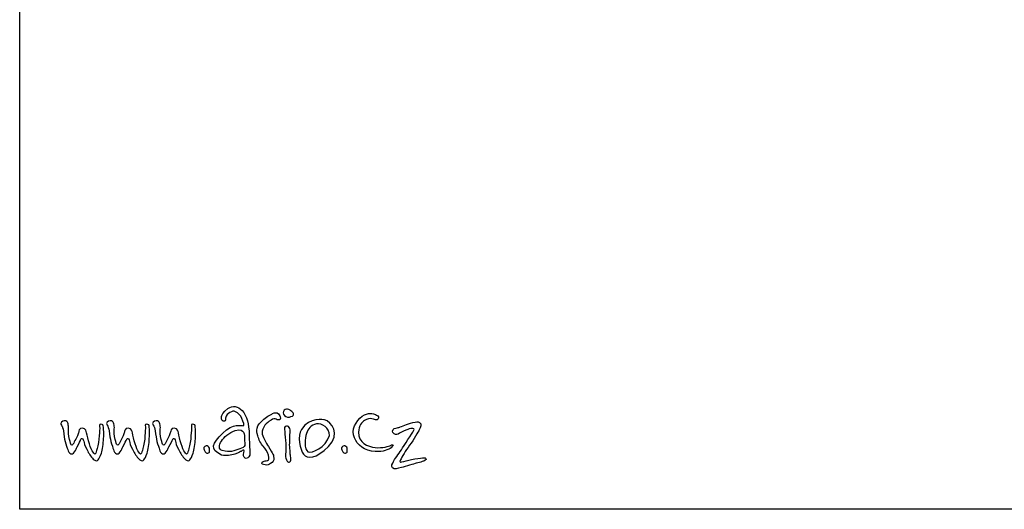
# Model space of a CAD drawing. Header units: millimetres. Extents: x -141570 to 63736, y -255381 to -136000.
# Tile 3 of 35: x -110137 to -106350, y -252114 to -250232. Entities that reach past the tile are written whole.
import ezdxf
from ezdxf.enums import TextEntityAlignment as Align

# ---------------------------------------------------------------- set-up
doc = ezdxf.new("R2010")
doc.units = ezdxf.units.MM
doc.layers.add('AS-Ramecek', color=9, linetype='Continuous')
doc.layers.add('Vrstva 1', color=7, linetype='Continuous')
doc.layers.add('SRAFY', color=9, linetype='Continuous', lineweight=0)
doc.styles.add('ARIAL', font='arial.ttf', dxfattribs={"width": 0.8})
doc.styles.add('Castelar', font='CASTELAR.TTF')

# ---------------------------------------------------------------- blocks, each defined once
blk = doc.blocks.new('Razitko')
at = {"layer": 'AS-Ramecek'}
blk.add_lwpolyline([(0, 0), (0, 5940), (4200, 5940), (4200, 0)], close=True, dxfattribs=at)
at = {"layer": 'Vrstva 1', "color": 156}
for points, knots in [([(454.1, 118.8), (454.1, 118.8), (458.5, 121.9), (459.9, 120.9), (459.9, 120.9), (461.2, 119.8), (458, 113), (459.1, 109.5), (459.1, 109.5), (460.1, 106.1), (463.8, 102.4), (467.8, 105.5), (467.8, 105.5), (471.7, 108.7), (473.1, 110.4), (472, 122.5), (472, 122.5), (470.9, 134.5), (470.7, 153.1), (470.4, 160.8), (470.4, 160.8), (470.2, 168.5), (466.2, 193.5), (456.7, 202.3), (456.7, 202.3), (447.2, 211.1), (437.5, 213.7), (426.9, 206.5), (426.9, 206.5), (416.3, 199.4), (414.5, 192.5), (414.2, 189.9), (414.2, 189.9), (414, 187.2), (412.7, 181.2), (417.7, 180.6), (417.7, 180.6), (422.7, 180.1), (421.5, 181), (422.4, 187), (422.4, 187), (423.4, 192.9), (426.9, 196.2), (431.4, 198.4), (431.4, 198.4), (435.9, 200.5), (438.5, 203.1), (443, 199.9), (443, 199.9), (447.5, 196.8), (453.3, 193.6), (455.6, 186.2), (455.6, 186.2), (458, 178.8), (462.5, 171.6), (458.6, 171.4), (458.6, 171.4), (454.6, 171.1), (438.6, 177.7), (416.6, 156), (416.6, 156), (394.7, 134.4), (388.8, 123.1), (414.2, 111.1), (414.2, 111.1), (424, 109), (433.2, 110.6), (441.4, 112.9), (441.4, 112.9), (449, 115.5), (454.1, 118.8), (454.1, 118.8)], [0, 0, 0, 0, 0.055556, 0.055556, 0.055556, 0.055556, 0.111111, 0.111111, 0.111111, 0.111111, 0.166667, 0.166667, 0.166667, 0.166667, 0.222222, 0.222222, 0.222222, 0.222222, 0.277778, 0.277778, 0.277778, 0.277778, 0.333333, 0.333333, 0.333333, 0.333333, 0.388889, 0.388889, 0.388889, 0.388889, 0.444444, 0.444444, 0.444444, 0.444444, 0.5, 0.5, 0.5, 0.5, 0.555556, 0.555556, 0.555556, 0.555556, 0.611111, 0.611111, 0.611111, 0.611111, 0.666667, 0.666667, 0.666667, 0.666667, 0.722222, 0.722222, 0.722222, 0.722222, 0.777778, 0.777778, 0.777778, 0.777778, 0.833333, 0.833333, 0.833333, 0.833333, 0.888889, 0.888889, 0.888889, 0.888889, 0.944444, 0.944444, 0.944444, 0.944444, 1, 1, 1, 1]), ([(559.9, 191.2), (559.9, 191.2), (554.4, 188.5), (549.5, 189.1), (549.5, 189.1), (544.7, 189.6), (540.4, 193.8), (540.6, 197.7), (540.6, 197.7), (540.8, 201.6), (543.7, 205.4), (547.1, 205.4), (547.1, 205.4), (550.5, 205.4), (554.1, 204), (556.5, 201.8), (556.5, 201.8), (558.9, 199.7), (561.6, 198.6), (561.5, 196.5), (561.5, 196.5), (562, 192.5), (559.9, 191.2), (559.9, 191.2)], [0, 0, 0, 0, 0.166667, 0.166667, 0.166667, 0.166667, 0.333333, 0.333333, 0.333333, 0.333333, 0.5, 0.5, 0.5, 0.5, 0.666667, 0.666667, 0.666667, 0.666667, 0.833333, 0.833333, 0.833333, 0.833333, 1, 1, 1, 1]), ([(87.7, 169.1), (86.5, 170.8), (84, 173.6), (84.4, 176.2), (84.4, 176.2), (84.9, 180.2), (90.9, 182.8), (94.7, 181.2), (94.7, 181.2), (97.6, 180), (98.5, 178.1), (99.1, 175), (99.1, 175), (99.8, 171.8), (100.7, 169), (100.1, 164.8), (100.1, 164.8), (99.6, 160.5), (99.8, 150.3), (102, 143.3), (102, 143.3), (104.3, 136.2), (104, 133), (105.9, 132.2), (105.9, 132.2), (107.8, 131.4), (107.3, 131.2), (108.8, 132.9), (108.8, 132.9), (110.4, 134.5), (111.1, 136.6), (113.4, 140.7), (113.4, 140.7), (115.8, 144.8), (118, 149), (118.7, 150.7), (118.7, 150.7), (119.3, 152.3), (120.7, 156.9), (121.1, 158.3), (121.1, 158.3), (121.6, 159.6), (121.3, 167.5), (128.9, 166.1), (128.9, 166.1), (136.5, 164.8), (136.1, 160.7), (137.3, 156.5), (137.3, 156.5), (138.6, 152.2), (140.5, 141.5), (143, 134.3), (143, 134.3), (145.6, 127.1), (147.5, 119.3), (150.4, 117), (150.4, 117), (153.3, 114.6), (153.4, 112.1), (154.9, 113.8), (154.9, 113.8), (156.3, 115.5), (157.3, 118.6), (159, 124.9), (159, 124.9), (160.7, 131.2), (162.7, 141.8), (163.1, 150.7), (163.1, 150.7), (163.6, 159.5), (164.2, 165.9), (164.2, 167.5), (164.2, 167.5), (164.2, 169), (162.5, 174.3), (166.7, 174.4), (166.7, 174.4), (170.9, 174.5), (171.5, 172.7), (172, 168.6), (172, 168.6), (172.4, 164.4), (172.5, 152.3), (172.1, 144.1), (172.1, 144.1), (171.6, 135.8), (169.6, 121.4), (167.5, 115.1), (167.5, 115.1), (165.4, 108.7), (162.6, 102.9), (160.8, 101.1), (160.8, 101.1), (159, 99.3), (157.1, 98.1), (152.7, 101.4), (152.7, 101.4), (148.4, 104.6), (142.2, 113.6), (139.7, 118.9), (139.7, 118.9), (137.1, 124.1), (132.5, 133), (132, 136.6), (132, 136.6), (131.4, 140.1), (129.8, 145.4), (127.8, 145.4), (127.8, 145.4), (125.8, 145.4), (125.4, 143.1), (124.4, 140.7), (124.4, 140.7), (123.4, 138.3), (117.4, 126.4), (116.5, 125.2), (116.5, 125.2), (115.7, 124.1), (113.4, 117.7), (110.3, 115.3), (110.3, 115.3), (107.2, 112.8), (105.8, 112.7), (102.6, 115.1), (102.6, 115.1), (99.3, 117.4), (98.9, 121.2), (97.6, 125.6), (97.6, 125.6), (96.2, 129.9), (93.2, 138.5), (92.2, 143.5), (92.2, 143.5), (91.2, 148.5), (90, 161.4), (89, 164.3), (89, 164.3), (87.9, 167.2), (87.7, 169.1), (87.7, 169.1)], [0, 0, 0, 0, 0.028571, 0.028571, 0.028571, 0.028571, 0.057143, 0.057143, 0.057143, 0.057143, 0.085714, 0.085714, 0.085714, 0.085714, 0.114286, 0.114286, 0.114286, 0.114286, 0.142857, 0.142857, 0.142857, 0.142857, 0.171429, 0.171429, 0.171429, 0.171429, 0.2, 0.2, 0.2, 0.2, 0.228571, 0.228571, 0.228571, 0.228571, 0.257143, 0.257143, 0.257143, 0.257143, 0.285714, 0.285714, 0.285714, 0.285714, 0.314286, 0.314286, 0.314286, 0.314286, 0.342857, 0.342857, 0.342857, 0.342857, 0.371429, 0.371429, 0.371429, 0.371429, 0.4, 0.4, 0.4, 0.4, 0.428571, 0.428571, 0.428571, 0.428571, 0.457143, 0.457143, 0.457143, 0.457143, 0.485714, 0.485714, 0.485714, 0.485714, 0.514286, 0.514286, 0.514286, 0.514286, 0.542857, 0.542857, 0.542857, 0.542857, 0.571429, 0.571429, 0.571429, 0.571429, 0.6, 0.6, 0.6, 0.6, 0.628571, 0.628571, 0.628571, 0.628571, 0.657143, 0.657143, 0.657143, 0.657143, 0.685714, 0.685714, 0.685714, 0.685714, 0.714286, 0.714286, 0.714286, 0.714286, 0.742857, 0.742857, 0.742857, 0.742857, 0.771429, 0.771429, 0.771429, 0.771429, 0.8, 0.8, 0.8, 0.8, 0.828571, 0.828571, 0.828571, 0.828571, 0.857143, 0.857143, 0.857143, 0.857143, 0.885714, 0.885714, 0.885714, 0.885714, 0.914286, 0.914286, 0.914286, 0.914286, 0.942857, 0.942857, 0.942857, 0.942857, 0.971429, 0.971429, 0.971429, 0.971429, 1, 1, 1, 1]), ([(181.6, 169.1), (180.3, 170.8), (177.9, 173.6), (178.2, 176.2), (178.2, 176.2), (178.7, 180.2), (184.7, 182.8), (188.5, 181.2), (188.5, 181.2), (191.4, 180), (192.3, 178.1), (193, 175), (193, 175), (193.6, 171.8), (194.5, 169), (194, 164.8), (194, 164.8), (193.4, 160.5), (193.6, 150.3), (195.9, 143.3), (195.9, 143.3), (198.1, 136.2), (197.9, 133), (199.8, 132.2), (199.8, 132.2), (201.7, 131.4), (201.1, 131.2), (202.7, 132.9), (202.7, 132.9), (204.2, 134.5), (204.9, 136.6), (207.3, 140.7), (207.3, 140.7), (209.6, 144.8), (211.8, 149), (212.5, 150.7), (212.5, 150.7), (213.2, 152.3), (214.5, 156.9), (215, 158.3), (215, 158.3), (215.4, 159.6), (215.2, 167.5), (222.8, 166.1), (222.8, 166.1), (230.4, 164.8), (229.9, 160.7), (231.2, 156.5), (231.2, 156.5), (232.4, 152.2), (234.3, 141.5), (236.9, 134.3), (236.9, 134.3), (239.4, 127.1), (241.3, 119.3), (244.2, 117), (244.2, 117), (247.1, 114.6), (247.3, 112.1), (248.7, 113.8), (248.7, 113.8), (250.2, 115.5), (251.2, 118.6), (252.8, 124.9), (252.8, 124.9), (254.5, 131.2), (256.5, 141.8), (257, 150.7), (257, 150.7), (257.4, 159.5), (258.1, 165.9), (258.1, 167.5), (258.1, 167.5), (258.1, 169), (256.3, 174.3), (260.5, 174.4), (260.5, 174.4), (264.8, 174.5), (265.4, 172.7), (265.8, 168.6), (265.8, 168.6), (266.2, 164.4), (266.4, 152.3), (265.9, 144.1), (265.9, 144.1), (265.5, 135.8), (263.5, 121.4), (261.3, 115.1), (261.3, 115.1), (259.2, 108.7), (256.4, 102.9), (254.6, 101.1), (254.6, 101.1), (252.8, 99.3), (250.9, 98.1), (246.6, 101.4), (246.6, 101.4), (242.2, 104.6), (236.1, 113.6), (233.5, 118.9), (233.5, 118.9), (230.9, 124.1), (226.4, 133), (225.8, 136.6), (225.8, 136.6), (225.2, 140.1), (223.7, 145.4), (221.7, 145.4), (221.7, 145.4), (219.7, 145.4), (219.2, 143.1), (218.2, 140.7), (218.2, 140.7), (217.2, 138.3), (211.3, 126.4), (210.4, 125.2), (210.4, 125.2), (209.5, 124.1), (207.3, 117.7), (204.1, 115.3), (204.1, 115.3), (201, 112.8), (199.7, 112.7), (196.4, 115.1), (196.4, 115.1), (193.2, 117.4), (192.7, 121.2), (191.4, 125.6), (191.4, 125.6), (190.1, 129.9), (187, 138.5), (186, 143.5), (186, 143.5), (185, 148.5), (183.8, 161.4), (182.8, 164.3), (182.8, 164.3), (181.8, 167.2), (181.6, 169.1), (181.6, 169.1)], [0, 0, 0, 0, 0.028571, 0.028571, 0.028571, 0.028571, 0.057143, 0.057143, 0.057143, 0.057143, 0.085714, 0.085714, 0.085714, 0.085714, 0.114286, 0.114286, 0.114286, 0.114286, 0.142857, 0.142857, 0.142857, 0.142857, 0.171429, 0.171429, 0.171429, 0.171429, 0.2, 0.2, 0.2, 0.2, 0.228571, 0.228571, 0.228571, 0.228571, 0.257143, 0.257143, 0.257143, 0.257143, 0.285714, 0.285714, 0.285714, 0.285714, 0.314286, 0.314286, 0.314286, 0.314286, 0.342857, 0.342857, 0.342857, 0.342857, 0.371429, 0.371429, 0.371429, 0.371429, 0.4, 0.4, 0.4, 0.4, 0.428571, 0.428571, 0.428571, 0.428571, 0.457143, 0.457143, 0.457143, 0.457143, 0.485714, 0.485714, 0.485714, 0.485714, 0.514286, 0.514286, 0.514286, 0.514286, 0.542857, 0.542857, 0.542857, 0.542857, 0.571429, 0.571429, 0.571429, 0.571429, 0.6, 0.6, 0.6, 0.6, 0.628571, 0.628571, 0.628571, 0.628571, 0.657143, 0.657143, 0.657143, 0.657143, 0.685714, 0.685714, 0.685714, 0.685714, 0.714286, 0.714286, 0.714286, 0.714286, 0.742857, 0.742857, 0.742857, 0.742857, 0.771429, 0.771429, 0.771429, 0.771429, 0.8, 0.8, 0.8, 0.8, 0.828571, 0.828571, 0.828571, 0.828571, 0.857143, 0.857143, 0.857143, 0.857143, 0.885714, 0.885714, 0.885714, 0.885714, 0.914286, 0.914286, 0.914286, 0.914286, 0.942857, 0.942857, 0.942857, 0.942857, 0.971429, 0.971429, 0.971429, 0.971429, 1, 1, 1, 1]), ([(276, 169.1), (274.7, 170.8), (272.3, 173.6), (272.6, 176.2), (272.6, 176.2), (273.1, 180.2), (279.1, 182.8), (282.9, 181.2), (282.9, 181.2), (285.8, 180), (286.7, 178.1), (287.4, 175), (287.4, 175), (288, 171.8), (288.9, 169), (288.4, 164.8), (288.4, 164.8), (287.8, 160.5), (288, 150.3), (290.3, 143.3), (290.3, 143.3), (292.5, 136.2), (292.3, 133), (294.2, 132.2), (294.2, 132.2), (296.1, 131.4), (295.5, 131.2), (297.1, 132.9), (297.1, 132.9), (298.6, 134.5), (299.3, 136.6), (301.7, 140.7), (301.7, 140.7), (304, 144.8), (306.2, 149), (306.9, 150.7), (306.9, 150.7), (307.6, 152.3), (308.9, 156.9), (309.4, 158.3), (309.4, 158.3), (309.8, 159.6), (309.6, 167.5), (317.2, 166.1), (317.2, 166.1), (324.8, 164.8), (324.3, 160.7), (325.6, 156.5), (325.6, 156.5), (326.8, 152.2), (328.7, 141.5), (331.3, 134.3), (331.3, 134.3), (333.8, 127.1), (335.7, 119.3), (338.6, 117), (338.6, 117), (341.5, 114.6), (341.6, 112.1), (343.1, 113.8), (343.1, 113.8), (344.5, 115.5), (345.6, 118.6), (347.2, 124.9), (347.2, 124.9), (348.9, 131.2), (350.9, 141.8), (351.4, 150.7), (351.4, 150.7), (351.8, 159.5), (352.5, 165.9), (352.5, 167.5), (352.5, 167.5), (352.5, 169), (350.7, 174.3), (354.9, 174.4), (354.9, 174.4), (359.2, 174.5), (359.7, 172.7), (360.2, 168.6), (360.2, 168.6), (360.6, 164.4), (360.7, 152.3), (360.3, 144.1), (360.3, 144.1), (359.9, 135.8), (357.8, 121.4), (355.7, 115.1), (355.7, 115.1), (353.6, 108.7), (350.8, 102.9), (349, 101.1), (349, 101.1), (347.2, 99.3), (345.3, 98.1), (341, 101.4), (341, 101.4), (336.6, 104.6), (330.5, 113.6), (327.9, 118.9), (327.9, 118.9), (325.3, 124.1), (320.8, 133), (320.2, 136.6), (320.2, 136.6), (319.6, 140.1), (318.1, 145.4), (316.1, 145.4), (316.1, 145.4), (314.1, 145.4), (313.6, 143.1), (312.6, 140.7), (312.6, 140.7), (311.6, 138.3), (305.7, 126.4), (304.8, 125.2), (304.8, 125.2), (303.9, 124.1), (301.7, 117.7), (298.5, 115.3), (298.5, 115.3), (295.4, 112.8), (294.1, 112.7), (290.8, 115.1), (290.8, 115.1), (287.6, 117.4), (287.1, 121.2), (285.8, 125.6), (285.8, 125.6), (284.5, 129.9), (281.4, 138.5), (280.4, 143.5), (280.4, 143.5), (279.4, 148.5), (278.2, 161.4), (277.2, 164.3), (277.2, 164.3), (276.2, 167.2), (276, 169.1), (276, 169.1)], [0, 0, 0, 0, 0.028571, 0.028571, 0.028571, 0.028571, 0.057143, 0.057143, 0.057143, 0.057143, 0.085714, 0.085714, 0.085714, 0.085714, 0.114286, 0.114286, 0.114286, 0.114286, 0.142857, 0.142857, 0.142857, 0.142857, 0.171429, 0.171429, 0.171429, 0.171429, 0.2, 0.2, 0.2, 0.2, 0.228571, 0.228571, 0.228571, 0.228571, 0.257143, 0.257143, 0.257143, 0.257143, 0.285714, 0.285714, 0.285714, 0.285714, 0.314286, 0.314286, 0.314286, 0.314286, 0.342857, 0.342857, 0.342857, 0.342857, 0.371429, 0.371429, 0.371429, 0.371429, 0.4, 0.4, 0.4, 0.4, 0.428571, 0.428571, 0.428571, 0.428571, 0.457143, 0.457143, 0.457143, 0.457143, 0.485714, 0.485714, 0.485714, 0.485714, 0.514286, 0.514286, 0.514286, 0.514286, 0.542857, 0.542857, 0.542857, 0.542857, 0.571429, 0.571429, 0.571429, 0.571429, 0.6, 0.6, 0.6, 0.6, 0.628571, 0.628571, 0.628571, 0.628571, 0.657143, 0.657143, 0.657143, 0.657143, 0.685714, 0.685714, 0.685714, 0.685714, 0.714286, 0.714286, 0.714286, 0.714286, 0.742857, 0.742857, 0.742857, 0.742857, 0.771429, 0.771429, 0.771429, 0.771429, 0.8, 0.8, 0.8, 0.8, 0.828571, 0.828571, 0.828571, 0.828571, 0.857143, 0.857143, 0.857143, 0.857143, 0.885714, 0.885714, 0.885714, 0.885714, 0.914286, 0.914286, 0.914286, 0.914286, 0.942857, 0.942857, 0.942857, 0.942857, 0.971429, 0.971429, 0.971429, 0.971429, 1, 1, 1, 1]), ([(512.1, 180.5), (512.1, 180.5), (518.4, 185.6), (521.6, 185.6), (521.6, 185.6), (524.7, 185.6), (527.6, 183.2), (529.9, 183.4), (529.9, 183.4), (532.1, 183.7), (535.3, 182.7), (535, 187.1), (535, 187.1), (534.7, 191.5), (533.5, 192.5), (530.8, 195.6), (530.8, 195.6), (528.2, 198.8), (523.2, 198.8), (518.9, 196.1), (518.9, 196.1), (514.5, 193.5), (504, 188.8), (498.9, 182.9), (498.9, 182.9), (493.8, 177.1), (487.7, 173.2), (486.9, 166.3), (486.9, 166.3), (486.2, 159.5), (485.9, 157.9), (488.2, 150.7), (488.2, 150.7), (490.4, 143.4), (494.8, 134.3), (499.4, 129.1), (499.4, 129.1), (504, 124), (508.4, 119.6), (510.1, 111), (510.1, 111), (511.8, 102.5), (512.1, 101.3), (508.4, 100), (508.4, 100), (504.7, 98.8), (502.6, 99.6), (499.6, 98.1), (499.6, 98.1), (496.7, 96.6), (494.3, 92.5), (499.9, 91.5), (499.9, 91.5), (505.5, 90.5), (508.9, 90.2), (512.1, 92.2), (512.1, 92.2), (515.2, 94.2), (520.8, 96.9), (521.1, 101.5), (521.1, 101.5), (521.3, 106.2), (520.9, 110.1), (519.4, 113), (519.4, 113), (517.9, 115.9), (514.7, 121.8), (510.4, 128.4), (510.4, 128.4), (506, 135), (497.2, 151.4), (497.2, 156.3), (497.2, 156.3), (497.2, 161.2), (499.4, 167.8), (502.8, 172.2), (502.8, 172.2), (506.2, 176.6), (512.1, 180.5), (512.1, 180.5)], [0, 0, 0, 0, 0.05, 0.05, 0.05, 0.05, 0.1, 0.1, 0.1, 0.1, 0.15, 0.15, 0.15, 0.15, 0.2, 0.2, 0.2, 0.2, 0.25, 0.25, 0.25, 0.25, 0.3, 0.3, 0.3, 0.3, 0.35, 0.35, 0.35, 0.35, 0.4, 0.4, 0.4, 0.4, 0.45, 0.45, 0.45, 0.45, 0.5, 0.5, 0.5, 0.5, 0.55, 0.55, 0.55, 0.55, 0.6, 0.6, 0.6, 0.6, 0.65, 0.65, 0.65, 0.65, 0.7, 0.7, 0.7, 0.7, 0.75, 0.75, 0.75, 0.75, 0.8, 0.8, 0.8, 0.8, 0.85, 0.85, 0.85, 0.85, 0.9, 0.9, 0.9, 0.9, 0.95, 0.95, 0.95, 0.95, 1, 1, 1, 1]), ([(625, 183.5), (639.4, 179.3), (659, 154.8), (633.6, 129), (633.6, 129), (608.1, 103.1), (589.7, 103.1), (582.3, 112.7), (582.3, 112.7), (575, 122.4), (568.9, 150.9), (578.2, 163.8), (578.2, 163.8), (593.9, 190.1), (625, 183.5), (625, 183.5)], [0, 0, 0, 0, 0.25, 0.25, 0.25, 0.25, 0.5, 0.5, 0.5, 0.5, 0.75, 0.75, 0.75, 0.75, 1, 1, 1, 1]), ([(735.6, 185.3), (737.2, 188.8), (736.4, 191.3), (732, 193.3), (732, 193.3), (727.6, 195.4), (719.8, 199.3), (707.2, 193.5), (707.2, 193.5), (694.6, 187.7), (681.1, 168), (684.9, 152.5), (684.9, 152.5), (688.8, 136.9), (700.3, 123.2), (721.5, 119.5), (721.5, 119.5), (742.7, 115.8), (753, 121.7), (757.2, 123.5), (757.2, 123.5), (761.5, 125.2), (763.1, 127), (765.3, 129.9), (765.3, 129.9), (767.6, 132.8), (763.7, 132.8), (760.7, 131.1), (760.7, 131.1), (757.8, 129.4), (744.6, 125), (729.3, 126.5), (729.3, 126.5), (714, 128), (694.4, 136.9), (695.1, 158.3), (695.1, 158.3), (695.6, 172.1), (701.3, 177.9), (707.5, 182.3), (707.5, 182.3), (713.3, 185.7), (718.6, 186.8), (722.6, 185.7), (722.6, 185.7), (726.6, 184.7), (733.8, 181.5), (735.6, 185.3)], [0, 0, 0, 0, 0.083333, 0.083333, 0.083333, 0.083333, 0.166667, 0.166667, 0.166667, 0.166667, 0.25, 0.25, 0.25, 0.25, 0.333333, 0.333333, 0.333333, 0.333333, 0.416667, 0.416667, 0.416667, 0.416667, 0.5, 0.5, 0.5, 0.5, 0.583333, 0.583333, 0.583333, 0.583333, 0.666667, 0.666667, 0.666667, 0.666667, 0.75, 0.75, 0.75, 0.75, 0.833333, 0.833333, 0.833333, 0.833333, 0.916667, 0.916667, 0.916667, 0.916667, 1, 1, 1, 1]), ([(461.2, 141), (461.2, 148.4), (461.5, 154.5), (458.8, 157.9), (458.8, 157.9), (456.2, 161.3), (454.6, 165.3), (441.9, 161.3), (441.9, 161.3), (429.3, 157.4), (419, 147.9), (413.7, 139.9), (413.7, 139.9), (408.4, 132), (407.4, 122.5), (415.6, 120.4), (415.6, 120.4), (423.7, 118.2), (429.3, 117.4), (434.8, 118.8), (434.8, 118.8), (440.4, 120.1), (446.7, 122.5), (451.7, 124.1), (451.7, 124.1), (456.7, 125.6), (460.7, 127.2), (461.5, 130.7), (461.5, 130.7), (462.2, 134.1), (461.2, 141), (461.2, 141)], [0, 0, 0, 0, 0.125, 0.125, 0.125, 0.125, 0.25, 0.25, 0.25, 0.25, 0.375, 0.375, 0.375, 0.375, 0.5, 0.5, 0.5, 0.5, 0.625, 0.625, 0.625, 0.625, 0.75, 0.75, 0.75, 0.75, 0.875, 0.875, 0.875, 0.875, 1, 1, 1, 1]), ([(555.1, 112.3), (555.1, 112.3), (556.5, 107), (556.3, 103.1), (556.3, 103.1), (556, 99.3), (555.3, 96.6), (553.1, 96.6), (553.1, 96.6), (551, 96.6), (549.3, 97.1), (547.4, 101.7), (547.4, 101.7), (545.5, 106.3), (544.5, 109.6), (545.2, 113.2), (545.2, 113.2), (545.9, 116.9), (546.4, 130.6), (545.7, 135.6), (545.7, 135.6), (545, 140.7), (544, 155.6), (544, 157), (544, 157), (544, 158.5), (540.9, 168.3), (544.5, 169.8), (544.5, 169.8), (548.1, 171.3), (551.2, 170.9), (553.1, 167.9), (553.1, 167.9), (555.1, 164.9), (555.1, 162.1), (554.6, 157), (554.6, 157), (554.1, 152), (553.6, 146.5), (553.9, 144.1), (553.9, 144.1), (554.1, 141.6), (553.6, 130.8), (553.9, 128.9), (553.9, 128.9), (554.1, 127.1), (555.1, 112.3), (555.1, 112.3)], [0, 0, 0, 0, 0.083333, 0.083333, 0.083333, 0.083333, 0.166667, 0.166667, 0.166667, 0.166667, 0.25, 0.25, 0.25, 0.25, 0.333333, 0.333333, 0.333333, 0.333333, 0.416667, 0.416667, 0.416667, 0.416667, 0.5, 0.5, 0.5, 0.5, 0.583333, 0.583333, 0.583333, 0.583333, 0.666667, 0.666667, 0.666667, 0.666667, 0.75, 0.75, 0.75, 0.75, 0.833333, 0.833333, 0.833333, 0.833333, 0.916667, 0.916667, 0.916667, 0.916667, 1, 1, 1, 1]), ([(609.1, 174.9), (619.1, 177), (636.5, 167.8), (635.3, 151.1), (635.3, 151.1), (627.9, 126.5), (599.7, 114), (591.4, 117.9), (591.4, 117.9), (583.2, 121.8), (584.4, 146.8), (588.5, 155.5), (588.5, 155.5), (591.8, 165.3), (596.7, 172.3), (609.1, 174.9)], [0, 0, 0, 0, 0.25, 0.25, 0.25, 0.25, 0.5, 0.5, 0.5, 0.5, 0.75, 0.75, 0.75, 0.75, 1, 1, 1, 1]), ([(779.6, 168.3), (777.6, 167.8), (775.6, 166.9), (771.5, 166.5), (771.5, 166.5), (767.3, 166.1), (762.8, 161.4), (765.5, 157.1), (765.5, 157.1), (768.2, 152.8), (773.8, 152.2), (776.3, 154.2), (776.3, 154.2), (778.9, 156.2), (786.1, 159.6), (791.9, 162), (791.9, 162), (797.7, 164.3), (801.6, 166), (804.4, 165.6), (804.4, 165.6), (807.1, 165.2), (810.7, 166), (807.8, 161.1), (807.8, 161.1), (804.9, 156.2), (788.5, 130.5), (783, 121.9), (783, 121.9), (777.6, 113.2), (768, 101.3), (766.6, 97.8), (766.6, 97.8), (765.1, 94.4), (760.6, 88.3), (764.8, 84.8), (764.8, 84.8), (768.9, 81.4), (774.4, 83.6), (783.2, 85.5), (783.2, 85.5), (792.1, 87.5), (808.7, 93.3), (813.2, 94.4), (813.2, 94.4), (817.7, 95.5), (822.6, 96.6), (825.9, 97.8), (825.9, 97.8), (829.1, 99.1), (835.8, 101.5), (833.4, 104), (833.4, 104), (831.1, 106.5), (828.6, 105.2), (822.4, 104.9), (822.4, 104.9), (816.3, 104.5), (804.2, 102.7), (798, 100.9), (798, 100.9), (791.9, 99.1), (782.1, 96.9), (782.1, 96.9), (782.1, 96.9), (782.1, 96.9), (777.6, 95.7), (781, 101.3), (781, 101.3), (784.5, 106.9), (791.3, 119.7), (799.8, 131.3), (799.8, 131.3), (808.3, 142.8), (817.5, 159.3), (819.5, 163.1), (819.5, 163.1), (821.5, 166.9), (825.5, 175.7), (820.4, 177.9), (820.4, 177.9), (815.4, 180.1), (814.3, 179.5), (806.7, 177.7), (806.7, 177.7), (799.1, 175.9), (794.8, 174.3), (790.3, 172.6), (790.3, 172.6), (785.7, 171), (779.6, 168.3), (779.6, 168.3)], [0, 0, 0, 0, 0.043478, 0.043478, 0.043478, 0.043478, 0.086957, 0.086957, 0.086957, 0.086957, 0.130435, 0.130435, 0.130435, 0.130435, 0.173913, 0.173913, 0.173913, 0.173913, 0.217391, 0.217391, 0.217391, 0.217391, 0.26087, 0.26087, 0.26087, 0.26087, 0.304348, 0.304348, 0.304348, 0.304348, 0.347826, 0.347826, 0.347826, 0.347826, 0.391304, 0.391304, 0.391304, 0.391304, 0.434783, 0.434783, 0.434783, 0.434783, 0.478261, 0.478261, 0.478261, 0.478261, 0.521739, 0.521739, 0.521739, 0.521739, 0.565217, 0.565217, 0.565217, 0.565217, 0.608696, 0.608696, 0.608696, 0.608696, 0.652174, 0.652174, 0.652174, 0.652174, 0.695652, 0.695652, 0.695652, 0.695652, 0.73913, 0.73913, 0.73913, 0.73913, 0.782609, 0.782609, 0.782609, 0.782609, 0.826087, 0.826087, 0.826087, 0.826087, 0.869565, 0.869565, 0.869565, 0.869565, 0.913043, 0.913043, 0.913043, 0.913043, 0.956522, 0.956522, 0.956522, 0.956522, 1, 1, 1, 1]), ([(381.7, 116.4), (380, 118.8), (378.9, 119.1), (378.2, 121.9), (378.2, 121.9), (377.5, 124.6), (376.9, 126), (378.6, 127.5), (378.6, 127.5), (380.2, 128.9), (381.8, 130.4), (384.7, 129.8), (384.7, 129.8), (387.6, 129.3), (389.6, 126), (389.3, 123.1), (389.3, 123.1), (388.9, 120.2), (390.2, 117.3), (388.4, 116.2), (388.4, 116.2), (386.5, 115.2), (385.3, 114.6), (384.2, 115), (384.2, 115), (383.1, 115.3), (381.7, 116.4), (381.7, 116.4)], [0, 0, 0, 0, 0.142857, 0.142857, 0.142857, 0.142857, 0.285714, 0.285714, 0.285714, 0.285714, 0.428571, 0.428571, 0.428571, 0.428571, 0.571429, 0.571429, 0.571429, 0.571429, 0.714286, 0.714286, 0.714286, 0.714286, 0.857143, 0.857143, 0.857143, 0.857143, 1, 1, 1, 1]), ([(664.2, 116.4), (662.6, 118.8), (661.5, 119.1), (660.8, 121.9), (660.8, 121.9), (660.1, 124.6), (659.5, 126), (661.2, 127.5), (661.2, 127.5), (662.8, 128.9), (664.4, 130.4), (667.3, 129.8), (667.3, 129.8), (670.2, 129.3), (672.2, 126), (671.8, 123.1), (671.8, 123.1), (671.5, 120.2), (672.7, 117.3), (670.9, 116.2), (670.9, 116.2), (669.1, 115.2), (667.9, 114.6), (666.8, 115), (666.8, 115), (665.7, 115.3), (664.2, 116.4), (664.2, 116.4)], [0, 0, 0, 0, 0.142857, 0.142857, 0.142857, 0.142857, 0.285714, 0.285714, 0.285714, 0.285714, 0.428571, 0.428571, 0.428571, 0.428571, 0.571429, 0.571429, 0.571429, 0.571429, 0.714286, 0.714286, 0.714286, 0.714286, 0.857143, 0.857143, 0.857143, 0.857143, 1, 1, 1, 1])]:
    blk.add_open_spline(points, degree=3, knots=knots, dxfattribs=at)
at = {"style": 'ARIAL'}
blk.add_attdef('31.03.2014', (2518.6, 74.2), '', height=38.4, dxfattribs=at)
at = {"layer": 'AS-Ramecek', "style": 'ARIAL', "flags": 4}
for tag, p in [('AS-REWA_1EO_ECO', (2974.2, 921.1)), ('1510_MM', (2974.2, 780.3)), ('ROZMER', (2974.2, 639.5)), ('VYSKA_VTOK', (2974.2, 498.7)), ('OBJEM', (2974.2, 357.9)), ('HMOTNOST', (2974.2, 217.1))]:
    blk.add_attdef(tag, text='', height=44, dxfattribs=at).set_placement(p, align=Align.MIDDLE_LEFT)
at = {"layer": 'SRAFY', "color": 156}
for tag, height, style, p in [('VYUŽITÍ_DEŠŤOVÝCH_VOD', 72, 'ARIAL', (4030.5, 5632.4)), ('AS-REWA_EO1_ECO', 60, 'Castelar', (4030.5, 5479.3))]:
    blk.add_attdef(tag, text='', height=height, dxfattribs=dict(at, style=style)).set_placement(p, align=Align.RIGHT)

msp = doc.modelspace()

# ---------------------------------------------------------------- block references
at = {"layer": 'AS-Ramecek', "xscale": 1.875, "yscale": 1.875, "zscale": 1.875}
msp.add_blockref('Razitko', (-110137.374, -252113.653), dxfattribs=at)

doc.saveas('drawing.dxf')
